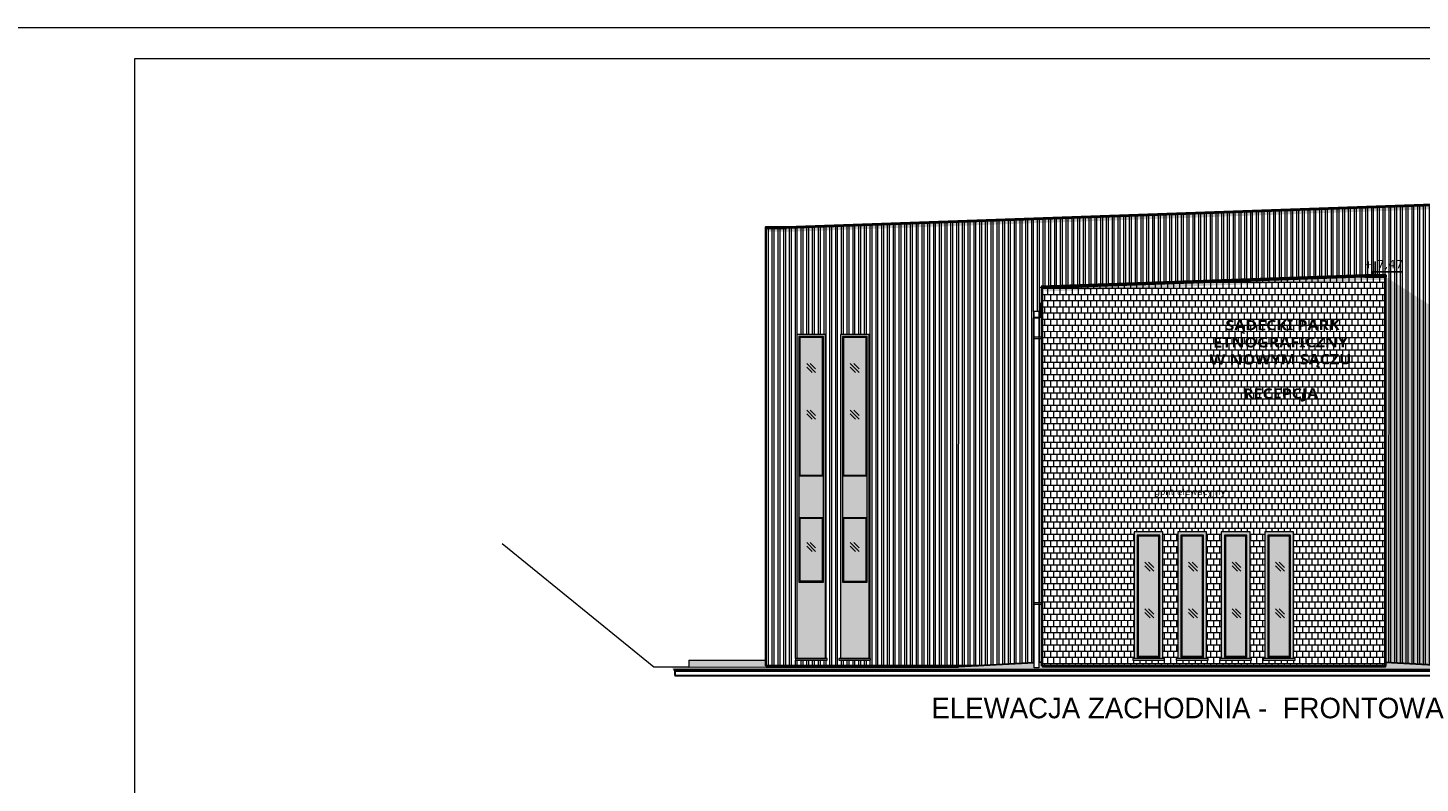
# Model space of a CAD drawing. Extents: x 4615668 to 9294084, y 5331114 to 10688993.
# Tile 15 of 181: x 4650123 to 4652841, y 5332588 to 5334062. Entities that reach past the tile are written whole.
import ezdxf

# ---------------------------------------------------------------- set-up
doc = ezdxf.new("R2010")
doc.units = 0
doc.header["$MEASUREMENT"] = 0
for name, color, linetype in [('_', 7, 'Continuous'), ('OPIS DO WYGASZENIA', 7, 'Continuous'), ('sciany', 1, 'Continuous'), ('STOLARKA', 4, 'Continuous')]:
    doc.layers.add(name, color=color, linetype=linetype)
for name, color, linetype, lineweight in [('balustrada', 252, 'Continuous', 5), ('hatch', 253, 'Continuous', 0), ('więźba_w', 33, 'Continuous', 5)]:
    doc.layers.add(name, color=color, linetype=linetype, lineweight=lineweight)
doc.styles.add('ARIAL_WYM50', font='arial.ttf', dxfattribs={"height": 15})
doc.styles.add('janusz', font='txt', dxfattribs={"height": 10})
pattern_1 = [(90, (8420.004, 178.085), (-11.25, 3e-15), []), (90, (8423.754, 181.835), (-11.25, 3e-15), [])]

# ---------------------------------------------------------------- blocks, each defined once
blk = doc.blocks.new('Z$W@#40D3745B')
at = {"layer": '_', "lineweight": 25, "ltscale": 4}
for p, q in [((8.1, 28.4), (8.1, 0)), ((8.1, 0), (0, 8.1)), ((0, 8.1), (60.8, 8.1))]:
    blk.add_line(p, q, dxfattribs=at)

msp = doc.modelspace()

# ---------------------------------------------------------------- hatches: boundary and pattern name
at = {"layer": 'hatch', "lineweight": 0, "ltscale": 40}
h = msp.add_hatch(color=252, dxfattribs=at)
h.dxf.hatch_style = 1
h.paths.add_polyline_path([(4653313.707, 5333731.592), (4653313.707, 5333729.592), (4653272.707, 5333729.592), (4651603.702, 5333671.309), (4651562.702, 5333671.309), (4651562.702, 5333673.309), (4651603.703, 5333673.309), (4653272.707, 5333731.592)])
at = {"layer": 'hatch', "lineweight": 0, "ltscale": 40, "transparency": 33554559}
h = msp.add_hatch(color=251, dxfattribs=at)
h.dxf.hatch_style = 1
h.paths.add_polyline_path([(4653313.207, 5333729.592), (4653313.207, 5333722.592), (4653272.707, 5333722.592), (4651603.702, 5333664.309), (4651569.952, 5333664.309), (4651563.207, 5333671.309), (4651603.703, 5333671.309), (4653272.707, 5333729.592)])
at = {"layer": 'hatch', "lineweight": 0, "ltscale": 40}
h = msp.add_hatch(color=252, dxfattribs=at)
h.dxf.hatch_style = 1
h.paths.add_polyline_path([(4652101.19, 5333556.906), (4652101.19, 5333554.908), (4652732.707, 5333576.959), (4652773.707, 5333576.959), (4652773.707, 5333578.959), (4652732.707, 5333578.959)])
at = {"layer": 'hatch', "lineweight": 0, "ltscale": 40, "transparency": 33554559}
h = msp.add_hatch(color=251, dxfattribs=at)
h.dxf.hatch_style = 1
h.paths.add_polyline_path([(4652103.188, 5333554.976), (4652109.79, 5333547.908), (4652732.707, 5333569.959), (4652773.225, 5333569.959), (4652773.225, 5333576.959), (4652732.707, 5333576.959)])
h = msp.add_hatch(color=251, dxfattribs=at)
h.dxf.hatch_style = 1
h.paths.add_polyline_path([(4652773.225, 5333576.959), (4652891.145, 5333500.956), (4652891.095, 5332817.842), (4652773.225, 5332824.139)])
h = msp.add_hatch(color=251, dxfattribs=at)
h.dxf.hatch_style = 1
h.paths.add_polyline_path([(4651680.049, 5333464.251), (4651680.049, 5333454.251), (4651634.207, 5333454.251), (4651634.207, 5332831.605), (4651624.207, 5332831.605), (4651624.212, 5333464.251)])
at = {"layer": 'hatch', "lineweight": 0, "ltscale": 40}
h = msp.add_hatch(color=8, dxfattribs=at)
h.dxf.hatch_style = 1
h.paths.add_polyline_path([(4651680.209, 5333464.238), (4651624.212, 5333464.238), (4651624.207, 5332831.592), (4651680.204, 5332831.592)])
h.paths.add_polyline_path([(4651628.214, 5332980.872), (4651628.216, 5333106.592), (4651628.213, 5333106.592), (4651628.213, 5333187.592), (4651628.22, 5333460.238), (4651676.211, 5333460.238), (4651676.205, 5332980.872)], flags=16)
h.paths.add_polyline_path([(4651630.213, 5332982.872), (4651630.213, 5333104.592), (4651674.203, 5333104.592), (4651674.201, 5332982.872)], flags=0)
h.paths.add_polyline_path([(4651630.213, 5333189.592), (4651630.218, 5333458.238), (4651674.209, 5333458.238), (4651674.204, 5333189.592)], flags=0)
h.paths.add_polyline_path([(4651765.209, 5333464.238), (4651709.209, 5333464.196), (4651709.202, 5332831.55), (4651765.202, 5332831.592)])
h.paths.add_polyline_path([(4651713.214, 5332980.83), (4651713.216, 5333106.55), (4651713.208, 5333106.55), (4651713.208, 5333187.55), (4651713.22, 5333460.195), (4651761.211, 5333460.195), (4651761.205, 5332980.83)], flags=16)
h.paths.add_polyline_path([(4651715.212, 5332982.83), (4651715.212, 5333104.55), (4651759.204, 5333104.55), (4651759.202, 5332982.83)], flags=0)
h.paths.add_polyline_path([(4651715.208, 5333189.55), (4651715.213, 5333458.196), (4651759.204, 5333458.196), (4651759.199, 5333189.55)], flags=0)
h.paths.add_polyline_path([(4651761.199, 5333187.55), (4651713.217, 5333187.55), (4651713.216, 5333106.55), (4651761.199, 5333106.55)], flags=0)
h.paths.add_polyline_path([(4651676.204, 5333187.592), (4651628.217, 5333187.592), (4651628.216, 5333106.592), (4651676.204, 5333106.592)], flags=0)
h = msp.add_hatch(color=8, dxfattribs=at)
h.dxf.hatch_style = 1
h.paths.add_polyline_path([(4651676.204, 5333187.592), (4651628.217, 5333187.592), (4651628.216, 5333106.592), (4651676.204, 5333106.592)])
h.paths.add_polyline_path([(4651761.199, 5333187.55), (4651713.217, 5333187.55), (4651713.216, 5333106.55), (4651761.199, 5333106.55)])
h.paths.add_polyline_path([(4651761.211, 5333460.195), (4651713.22, 5333460.195), (4651713.217, 5333187.55), (4651761.208, 5333187.55)])
h.paths.add_polyline_path([(4651759.199, 5333189.55), (4651715.208, 5333189.55), (4651715.213, 5333458.196), (4651759.204, 5333458.196)], flags=16)
h.paths.add_polyline_path([(4651676.211, 5333460.238), (4651628.22, 5333460.238), (4651628.217, 5333187.592), (4651676.208, 5333187.592)])
h.paths.add_polyline_path([(4651674.204, 5333189.592), (4651630.213, 5333189.592), (4651630.218, 5333458.238), (4651674.209, 5333458.238)], flags=16)
h.paths.add_polyline_path([(4651761.207, 5333106.55), (4651713.216, 5333106.55), (4651713.214, 5332980.83), (4651761.205, 5332980.83)])
h.paths.add_polyline_path([(4651715.212, 5333104.55), (4651759.204, 5333104.55), (4651759.202, 5332982.83), (4651715.212, 5332982.83)], flags=16)
h.paths.add_polyline_path([(4651676.207, 5333106.592), (4651628.216, 5333106.592), (4651628.214, 5332980.872), (4651676.205, 5332980.872)])
h.paths.add_polyline_path([(4651674.203, 5333104.592), (4651674.201, 5332982.872), (4651630.213, 5332982.872), (4651630.213, 5333104.592)], flags=16)
at = {"layer": 'hatch', "lineweight": 0, "ltscale": 40, "transparency": 33554559}
h = msp.add_hatch(color=251, dxfattribs=at)
h.dxf.hatch_style = 1
h.paths.add_polyline_path([(4651765.046, 5333464.196), (4651765.046, 5333454.196), (4651719.204, 5333454.196), (4651719.204, 5332831.55), (4651709.204, 5332831.55), (4651709.209, 5333464.196)])
h = msp.add_hatch(color=251, dxfattribs=at)
h.dxf.hatch_style = 1
h.paths.add_polyline_path([(4652338.544, 5333078.594), (4652338.544, 5333068.594), (4652292.702, 5333068.594), (4652292.702, 5332831.35), (4652282.702, 5332831.35), (4652282.707, 5333078.594)])
at = {"layer": 'hatch', "lineweight": 0, "ltscale": 40}
h = msp.add_hatch(color=8, dxfattribs=at)
h.dxf.hatch_style = 1
h.paths.add_polyline_path([(4652282.707, 5332831.35), (4652338.71, 5332831.35), (4652338.71, 5333078.592), (4652282.707, 5333078.592)])
h.paths.add_polyline_path([(4652290.707, 5332836.35), (4652330.71, 5332836.35), (4652330.71, 5333070.592), (4652290.707, 5333070.592)], flags=16)
at = {"layer": 'hatch', "lineweight": 0, "ltscale": 40, "transparency": 33554559}
h = msp.add_hatch(color=251, dxfattribs=at)
h.dxf.hatch_style = 1
h.paths.add_polyline_path([(4652423.544, 5333078.594), (4652423.544, 5333068.594), (4652377.702, 5333068.594), (4652377.702, 5332831.35), (4652367.702, 5332831.35), (4652367.707, 5333078.594)])
at = {"layer": 'hatch', "lineweight": 0, "ltscale": 40}
h = msp.add_hatch(color=8, dxfattribs=at)
h.dxf.hatch_style = 1
h.paths.add_polyline_path([(4652367.707, 5332831.35), (4652423.71, 5332831.35), (4652423.71, 5333078.592), (4652367.707, 5333078.592)])
h.paths.add_polyline_path([(4652375.707, 5332836.35), (4652415.71, 5332836.35), (4652415.71, 5333070.592), (4652375.707, 5333070.592)], flags=16)
at = {"layer": 'hatch', "lineweight": 0, "ltscale": 40, "transparency": 33554559}
h = msp.add_hatch(color=251, dxfattribs=at)
h.dxf.hatch_style = 1
h.paths.add_polyline_path([(4652508.544, 5333078.594), (4652508.544, 5333068.594), (4652462.702, 5333068.594), (4652462.702, 5332831.35), (4652452.702, 5332831.35), (4652452.707, 5333078.594)])
at = {"layer": 'hatch', "lineweight": 0, "ltscale": 40}
h = msp.add_hatch(color=8, dxfattribs=at)
h.dxf.hatch_style = 1
h.paths.add_polyline_path([(4652452.707, 5332831.35), (4652508.71, 5332831.35), (4652508.71, 5333078.592), (4652452.707, 5333078.592)])
h.paths.add_polyline_path([(4652460.707, 5332836.35), (4652500.71, 5332836.35), (4652500.71, 5333070.592), (4652460.707, 5333070.592)], flags=16)
at = {"layer": 'hatch', "lineweight": 0, "ltscale": 40, "transparency": 33554559}
h = msp.add_hatch(color=251, dxfattribs=at)
h.dxf.hatch_style = 1
h.paths.add_polyline_path([(4652593.541, 5333078.594), (4652593.541, 5333068.594), (4652547.699, 5333068.594), (4652547.699, 5332831.35), (4652537.699, 5332831.35), (4652537.704, 5333078.594)])
at = {"layer": 'hatch', "lineweight": 0, "ltscale": 40}
h = msp.add_hatch(color=8, dxfattribs=at)
h.dxf.hatch_style = 1
h.paths.add_polyline_path([(4652537.704, 5332831.35), (4652593.707, 5332831.35), (4652593.707, 5333078.592), (4652537.704, 5333078.592)])
h.paths.add_polyline_path([(4652545.704, 5332836.35), (4652585.707, 5332836.35), (4652585.707, 5333070.592), (4652545.704, 5333070.592)], flags=16)
h = msp.add_hatch(color=252, dxfattribs=at)
h.dxf.hatch_style = 1
h.paths.add_polyline_path([(4652103.19, 5332824.261), (4652097.009, 5332823.93), (4652097.009, 5332813.141), (4652087.409, 5332813.141), (4652087.409, 5332823.416), (4651939.839, 5332815.514), (4651564.207, 5332815.514), (4651380.786, 5332814.592), (4651380.786, 5332810.357), (4653617.162, 5332810.357), (4653316.162, 5332815.514), (4653312.207, 5332815.514), (4652934.576, 5332815.514), (4652773.225, 5332824.154), (4652773.225, 5332817.589), (4652772.225, 5332817.589), (4652772.225, 5332815.514), (4652104.19, 5332815.514), (4652104.19, 5332817.589), (4652103.19, 5332817.589)])
h = msp.add_hatch(color=252, dxfattribs=at)
h.dxf.hatch_style = 1
h.paths.add_polyline_path([(4651563.207, 5332828.592), (4651413.207, 5332828.592), (4651413.207, 5332814.592), (4651564.207, 5332815.514), (4651564.207, 5332817.589), (4651563.207, 5332817.589)])
h.paths.add_polyline_path([(4651978.582, 5332817.589), (4651564.207, 5332817.589), (4651564.207, 5332815.514), (4651564.207, 5332815.514), (4651939.839, 5332815.514)])
h = msp.add_hatch(color=8, dxfattribs=at)
h.dxf.hatch_style = 1
h.paths.add_polyline_path([(4653012.619, 5332828.634), (4653074.622, 5332828.634), (4653074.622, 5332831.634), (4653012.619, 5332831.634)])
h.paths.add_polyline_path([(4653182.457, 5332828.592), (4653244.46, 5332828.592), (4653244.46, 5332831.592), (4653182.457, 5332831.592)])
h.paths.add_polyline_path([(4653097.621, 5332828.592), (4653159.624, 5332828.592), (4653159.624, 5332831.592), (4653097.621, 5332831.592)])
h.paths.add_polyline_path([(4652927.621, 5332828.592), (4652989.624, 5332828.592), (4652989.624, 5332831.592), (4652927.621, 5332831.592)])
h.paths.add_polyline_path([(4651621.207, 5332828.592), (4651683.21, 5332828.592), (4651683.21, 5332831.592), (4651621.207, 5332831.592)])
h.paths.add_polyline_path([(4651706.205, 5332828.592), (4651768.208, 5332828.592), (4651768.208, 5332831.592), (4651706.205, 5332831.592)])
h = msp.add_hatch(color=8, dxfattribs=at)
h.dxf.hatch_style = 1
h.paths.add_polyline_path([(4652279.707, 5332828.35), (4652341.71, 5332828.35), (4652341.71, 5332831.35), (4652279.707, 5332831.35)])
h = msp.add_hatch(color=8, dxfattribs=at)
h.dxf.hatch_style = 1
h.paths.add_polyline_path([(4652364.707, 5332828.35), (4652426.71, 5332828.35), (4652426.71, 5332831.35), (4652364.707, 5332831.35)])
h = msp.add_hatch(color=8, dxfattribs=at)
h.dxf.hatch_style = 1
h.paths.add_polyline_path([(4652449.707, 5332828.35), (4652511.71, 5332828.35), (4652511.71, 5332831.35), (4652449.707, 5332831.35)])
h = msp.add_hatch(color=8, dxfattribs=at)
h.dxf.hatch_style = 1
h.paths.add_polyline_path([(4652534.704, 5332828.35), (4652596.707, 5332828.35), (4652596.707, 5332831.35), (4652534.704, 5332831.35)])
h = msp.add_hatch(color=252, dxfattribs=at)
h.dxf.hatch_style = 1
h.paths.add_polyline_path([(4652104.19, 5332817.589), (4652772.225, 5332817.589), (4652772.225, 5332815.514), (4652104.19, 5332815.514)])
at = {"layer": 'STOLARKA', "lineweight": 0, "ltscale": 40, "true_color": 0xbdffff, "transparency": 33554534}
h = msp.add_hatch(color=131, dxfattribs=at)
h.dxf.hatch_style = 1
h.set_gradient(color1=(132, 132, 132), name='CURVED')
h.paths.add_polyline_path([(4651674.209, 5333458.238), (4651630.218, 5333458.238), (4651630.213, 5333189.592), (4651674.204, 5333189.592)])
h.paths.add_polyline_path([(4651759.204, 5333458.196), (4651715.213, 5333458.196), (4651715.208, 5333189.55), (4651759.199, 5333189.55)])
h.paths.add_polyline_path([(4651759.204, 5333104.55), (4651715.212, 5333104.55), (4651715.212, 5332982.83), (4651759.202, 5332982.83)])
h.paths.add_polyline_path([(4651674.203, 5333104.592), (4651630.213, 5333104.592), (4651630.213, 5332982.872), (4651674.201, 5332982.872)])
h = msp.add_hatch(color=131, dxfattribs=at)
h.dxf.hatch_style = 1
h.set_gradient(color1=(132, 132, 132), name='CURVED')
h.paths.add_polyline_path([(4652290.707, 5332836.35), (4652330.71, 5332836.35), (4652330.71, 5333070.592), (4652290.707, 5333070.592)])
h.paths.add_polyline_path([(4652375.707, 5332836.35), (4652415.71, 5332836.35), (4652415.71, 5333070.592), (4652375.707, 5333070.592)])
h.paths.add_polyline_path([(4652460.707, 5332836.35), (4652500.71, 5332836.35), (4652500.71, 5333070.592), (4652460.707, 5333070.592)])
h.paths.add_polyline_path([(4652545.704, 5332836.35), (4652585.707, 5332836.35), (4652585.707, 5333070.592), (4652545.704, 5333070.592)])
at = {"layer": 'więźba_w', "lineweight": 0, "ltscale": 40}
h = msp.add_hatch(dxfattribs=at)
h.set_pattern_fill('ANSI32', color=256, scale=30, angle=45)
h.set_pattern_definition(pattern_1)
h.paths.add_polyline_path([(4653313.207, 5333729.592), (4653272.707, 5333729.592), (4651603.702, 5333671.309), (4651563.207, 5333671.309), (4651563.207, 5332817.589), (4651978.582, 5332817.589), (4652087.409, 5332823.416), (4652087.409, 5332937.15), (4652086.609, 5332937.15), (4652086.609, 5332940.826), (4652087.35, 5333455.377), (4652086.609, 5333455.377), (4652086.609, 5333459.054), (4652087.409, 5333496.645), (4652086.209, 5333496.645), (4652086.209, 5333508.645), (4652097.409, 5333508.645), (4652100.209, 5333525.863), (4652103.19, 5333525.967), (4652103.19, 5333554.976), (4652101.19, 5333554.906), (4652101.19, 5333556.906), (4652732.707, 5333578.959), (4652773.707, 5333578.959), (4652773.707, 5333576.959), (4652773.23, 5332824.154), (4652895.833, 5332817.589), (4653313.207, 5332817.589)])
h.paths.add_polyline_path([(4651765.209, 5333464.238), (4651765.202, 5332831.592), (4651768.208, 5332831.592), (4651768.208, 5332828.592), (4651706.205, 5332828.592), (4651706.205, 5332831.592), (4651709.202, 5332831.592), (4651709.209, 5333464.196)], flags=16)
h.paths.add_polyline_path([(4651761.211, 5333460.195), (4651761.205, 5332980.83), (4651713.214, 5332980.83), (4651713.216, 5333106.55), (4651713.208, 5333106.55), (4651713.208, 5333189.55), (4651713.217, 5333189.55), (4651713.22, 5333460.195)], flags=0)
h.paths.add_polyline_path([(4651680.209, 5333464.238), (4651680.204, 5332831.592), (4651683.21, 5332831.592), (4651683.21, 5332828.592), (4651621.207, 5332828.592), (4651621.207, 5332831.592), (4651624.207, 5332831.592), (4651624.212, 5333464.238)], flags=16)
h.paths.add_polyline_path([(4651676.211, 5333460.238), (4651676.205, 5332980.872), (4651628.214, 5332980.872), (4651628.216, 5333106.592), (4651628.213, 5333106.592), (4651628.213, 5333189.592), (4651628.217, 5333189.592), (4651628.22, 5333460.238)], flags=0)
h.paths.add_polyline_path([(4651759.204, 5333104.55), (4651759.202, 5332982.83), (4651715.212, 5332982.83), (4651715.212, 5333104.55)], flags=0)
h.paths.add_polyline_path([(4651674.201, 5332982.872), (4651630.213, 5332982.872), (4651630.213, 5333104.592), (4651674.203, 5333104.592)], flags=0)
h.paths.add_polyline_path([(4652930.626, 5333464.238), (4652986.623, 5333464.238), (4652986.618, 5332831.592), (4652989.624, 5332831.592), (4652989.624, 5332828.592), (4652927.621, 5332828.592), (4652927.621, 5332831.592), (4652930.621, 5332831.592)], flags=16)
h.paths.add_polyline_path([(4652934.632, 5333460.238), (4652982.623, 5333460.238), (4652982.618, 5332834.592), (4652934.627, 5332834.592), (4652934.629, 5333106.592), (4652934.627, 5333106.592), (4652934.627, 5333189.592), (4652934.63, 5333189.592)], flags=0)
h.paths.add_polyline_path([(4653015.623, 5333464.238), (4653071.623, 5333464.279), (4653071.616, 5332831.634), (4653074.622, 5332831.634), (4653074.622, 5332828.634), (4653012.619, 5332828.634), (4653012.619, 5332831.634), (4653015.616, 5332831.634)], flags=16)
h.paths.add_polyline_path([(4653019.629, 5333460.238), (4653067.623, 5333460.279), (4653067.618, 5332834.634), (4653019.624, 5332834.592), (4653019.626, 5333106.592), (4653019.622, 5333106.592), (4653019.622, 5333189.592), (4653019.627, 5333189.592)], flags=0)
h.paths.add_polyline_path([(4652936.627, 5333104.592), (4652980.618, 5333104.592), (4652980.618, 5332836.592), (4652936.627, 5332836.592)], flags=0)
h.paths.add_polyline_path([(4653100.623, 5333464.238), (4653156.623, 5333464.238), (4653156.618, 5332831.592), (4653159.624, 5332831.592), (4653159.624, 5332828.592), (4653097.621, 5332828.592), (4653097.621, 5332831.592), (4653100.618, 5332831.592)], flags=16)
h.paths.add_polyline_path([(4653104.629, 5333460.238), (4653152.623, 5333460.238), (4653152.618, 5332834.592), (4653104.624, 5332834.592), (4653104.626, 5333106.592), (4653104.624, 5333106.592), (4653104.624, 5333189.592), (4653104.627, 5333189.592)], flags=0)
h.paths.add_polyline_path([(4653106.629, 5333458.238), (4653150.62, 5333458.238), (4653150.615, 5333187.592), (4653152.615, 5333187.592), (4653152.615, 5333104.592), (4653150.615, 5333104.592), (4653150.615, 5332836.592), (4653106.624, 5332836.592), (4653106.624, 5333106.592), (4653104.624, 5333106.592), (4653104.624, 5333189.592), (4653106.624, 5333189.592)], flags=0)
h.paths.add_polyline_path([(4653021.622, 5333104.592), (4653065.613, 5333104.592), (4653065.613, 5332836.592), (4653021.622, 5332836.592)], flags=0)
h.paths.add_polyline_path([(4653185.623, 5333464.238), (4653241.46, 5333464.238), (4653241.454, 5332831.592), (4653244.46, 5332831.592), (4653244.46, 5332828.592), (4653182.457, 5332828.592), (4653182.457, 5332831.592), (4653185.618, 5332831.592)], flags=16)
h.paths.add_polyline_path([(4653189.629, 5333460.238), (4653237.46, 5333460.238), (4653237.454, 5332834.592), (4653189.624, 5332834.592), (4653189.626, 5333106.592), (4653189.624, 5333106.592), (4653189.624, 5333189.592), (4653189.627, 5333189.592)], flags=0)
h.paths.add_polyline_path([(4653106.624, 5333104.592), (4653150.615, 5333104.592), (4653150.615, 5332836.592), (4653106.624, 5332836.592)], flags=0)
h.paths.add_polyline_path([(4653191.624, 5333104.592), (4653235.615, 5333104.592), (4653235.615, 5332836.592), (4653191.624, 5332836.592)], flags=0)
at = {"layer": 'więźba_w', "lineweight": 0, "ltscale": 40, "transparency": 33554687}
h = msp.add_hatch(dxfattribs=at)
h.set_pattern_fill('AR-B88', color=256, scale=1.5)
h.set_pattern_definition([(0, (8420.004, 178.085), (0, 12), []), (90, (8420.004, 178.085), (-6, 12), [12, -12])])
h.paths.add_polyline_path([(4652773.225, 5333576.959), (4652732.707, 5333576.959), (4652103.19, 5333554.976), (4652103.19, 5333525.967), (4652103.207, 5333525.967), (4652103.209, 5333496.645), (4652103.19, 5332817.589), (4652773.225, 5332817.589)])
h.paths.add_polyline_path([(4652508.71, 5333078.592), (4652508.71, 5332831.35), (4652511.71, 5332831.35), (4652511.71, 5332828.35), (4652449.707, 5332828.35), (4652449.707, 5332831.35), (4652452.707, 5332831.35), (4652452.707, 5333078.592)], flags=16)
h.paths.add_polyline_path([(4652537.704, 5333078.592), (4652593.707, 5333078.592), (4652593.707, 5332831.35), (4652596.707, 5332831.35), (4652596.707, 5332828.35), (4652534.704, 5332828.35), (4652534.704, 5332831.35), (4652537.704, 5332831.35)], flags=16)
h.paths.add_polyline_path([(4652502.71, 5333072.592), (4652502.71, 5332834.35), (4652458.707, 5332834.35), (4652458.707, 5333072.592)], flags=0)
h.paths.add_polyline_path([(4652423.71, 5333078.592), (4652423.71, 5332831.35), (4652426.71, 5332831.35), (4652426.71, 5332828.35), (4652364.707, 5332828.35), (4652364.707, 5332831.35), (4652367.707, 5332831.35), (4652367.707, 5333078.592)], flags=16)
h.paths.add_polyline_path([(4652500.71, 5333070.592), (4652500.71, 5332836.35), (4652460.707, 5332836.35), (4652460.707, 5333070.592)], flags=0)
h.paths.add_polyline_path([(4652543.704, 5333072.592), (4652587.707, 5333072.592), (4652587.707, 5332834.35), (4652543.704, 5332834.35)], flags=0)
h.paths.add_polyline_path([(4652545.704, 5333070.592), (4652585.707, 5333070.592), (4652585.707, 5332836.35), (4652545.704, 5332836.35)], flags=0)
h.paths.add_polyline_path([(4652417.71, 5333072.592), (4652417.71, 5332834.35), (4652373.707, 5332834.35), (4652373.707, 5333072.592)], flags=0)
h.paths.add_polyline_path([(4652415.71, 5333070.592), (4652415.71, 5332836.35), (4652375.707, 5332836.35), (4652375.707, 5333070.592)], flags=0)
h.paths.add_polyline_path([(4652338.71, 5333078.592), (4652338.71, 5332831.35), (4652341.71, 5332831.35), (4652341.71, 5332828.35), (4652279.707, 5332828.35), (4652279.707, 5332831.35), (4652282.707, 5332831.35), (4652282.707, 5333078.592)], flags=16)
h.paths.add_polyline_path([(4652332.71, 5333072.592), (4652332.71, 5332834.35), (4652288.707, 5332834.35), (4652288.707, 5333072.592)], flags=0)
h.paths.add_polyline_path([(4652330.71, 5333070.592), (4652330.71, 5332836.35), (4652290.707, 5332836.35), (4652290.707, 5333070.592)], flags=0)
at = {"layer": 'więźba_w', "lineweight": 0, "ltscale": 40}
h = msp.add_hatch(dxfattribs=at)
h.set_pattern_fill('ANSI32', color=256, scale=30, angle=45)
h.set_pattern_definition(pattern_1)
h.paths.add_polyline_path([(4652097.009, 5333459.054), (4652103.19, 5333459.054), (4652103.19, 5333496.645), (4652100.209, 5333496.645), (4652100.209, 5333525.863), (4652097.409, 5333508.645), (4652098.209, 5333508.645), (4652098.209, 5333496.645), (4652097.009, 5333496.645)])
h.paths.add_polyline_path([(4652097.009, 5332940.826), (4652103.19, 5332940.826), (4652103.19, 5333455.377), (4652097.009, 5333455.377)])
h.paths.add_polyline_path([(4652097.009, 5332823.93), (4652103.19, 5332824.261), (4652103.19, 5332937.15), (4652097.009, 5332937.15)])

# ---------------------------------------------------------------- linework, layer by layer
at = {"lineweight": 30, "ltscale": 40}
for p, q in [((4653272.707, 5333731.592), (4651603.703, 5333673.309)), ((4653272.707, 5333729.592), (4651603.703, 5333671.309)), ((4651562.702, 5333671.309), (4651603.702, 5333671.309)), ((4651563.207, 5333671.309), (4651563.207, 5332817.589)), ((4652087.409, 5332823.416), (4651939.839, 5332815.514)), ((4652103.19, 5332824.261), (4652097.009, 5332823.93)), ((4652773.225, 5332824.154), (4652934.576, 5332815.514)), ((4651383.297, 5332810.357), (4653888.852, 5332810.357)), ((4651978.582, 5332817.589), (4651563.207, 5332817.589))]:
    msp.add_line(p, q, dxfattribs=at)
at = {"lineweight": 40, "ltscale": 40}
for p, q in [((4652732.707, 5333578.959), (4652101.19, 5333556.906)), ((4652732.707, 5333576.959), (4652101.19, 5333554.906)), ((4652101.19, 5333554.906), (4652101.19, 5333556.906)), ((4652103.19, 5332901.563), (4652103.19, 5333554.976)), ((4652103.19, 5332817.589), (4652103.19, 5333554.976)), ((4652773.225, 5332817.589), (4652773.225, 5333576.959)), ((4652103.19, 5332817.589), (4652773.225, 5332817.589))]:
    msp.add_line(p, q, dxfattribs=at)
at = {"lineweight": 0, "ltscale": 40}
for p, q in [((4652103.207, 5333503.592), (4652103.207, 5333168.592)), ((4651643.496, 5333407.216), (4651660.82, 5333389.891)), ((4651643.496, 5333400.286), (4651653.89, 5333389.891)), ((4651650.425, 5333407.216), (4651660.82, 5333396.821)), ((4651728.307, 5333407.216), (4651745.631, 5333389.891)), ((4651728.307, 5333400.286), (4651738.702, 5333389.891)), ((4651735.237, 5333407.216), (4651745.631, 5333396.821)), ((4651643.496, 5333316.179), (4651660.82, 5333298.855)), ((4651643.496, 5333309.249), (4651653.89, 5333298.855)), ((4651650.425, 5333316.179), (4651660.82, 5333305.785)), ((4651728.307, 5333316.179), (4651745.631, 5333298.855)), ((4651728.307, 5333309.249), (4651738.702, 5333298.855)), ((4651735.237, 5333316.179), (4651745.631, 5333305.785)), ((4651344.894, 5332814.592), (4651049.207, 5333055.596)), ((4651643.496, 5333057.982), (4651660.82, 5333040.657)), ((4651643.496, 5333051.052), (4651653.89, 5333040.657)), ((4651650.425, 5333057.982), (4651660.82, 5333047.587)), ((4651728.307, 5333057.982), (4651745.631, 5333040.657)), ((4651728.307, 5333051.052), (4651738.702, 5333040.657)), ((4651735.237, 5333057.982), (4651745.631, 5333047.587)), ((4652303.692, 5333019.612), (4652321.016, 5333002.288)), ((4652303.692, 5333012.682), (4652314.086, 5333002.288)), ((4652310.621, 5333019.612), (4652321.016, 5333009.217)), ((4652388.686, 5333019.653), (4652406.011, 5333002.329)), ((4652388.686, 5333012.724), (4652399.081, 5333002.329)), ((4652395.616, 5333019.653), (4652406.011, 5333009.259)), ((4652473.692, 5333019.612), (4652491.016, 5333002.288)), ((4652473.692, 5333012.682), (4652484.086, 5333002.288)), ((4652480.621, 5333019.612), (4652491.016, 5333009.217)), ((4652558.528, 5333019.612), (4652575.852, 5333002.288)), ((4652558.528, 5333012.682), (4652568.922, 5333002.288)), ((4652565.458, 5333019.612), (4652575.852, 5333009.217)), ((4652303.692, 5332928.575), (4652321.016, 5332911.251)), ((4652310.621, 5332928.575), (4652321.016, 5332918.181)), ((4652388.686, 5332928.617), (4652406.011, 5332911.293)), ((4652395.616, 5332928.617), (4652406.011, 5332918.222)), ((4652473.692, 5332928.575), (4652491.016, 5332911.251)), ((4652480.621, 5332928.575), (4652491.016, 5332918.181)), ((4652558.528, 5332928.575), (4652575.852, 5332911.251)), ((4652565.458, 5332928.575), (4652575.852, 5332918.181)), ((4652303.692, 5332921.646), (4652314.086, 5332911.251)), ((4652388.686, 5332921.687), (4652399.081, 5332911.293)), ((4652473.692, 5332921.646), (4652484.086, 5332911.251)), ((4652558.528, 5332921.646), (4652568.922, 5332911.251)), ((4651413.207, 5332828.592), (4651413.207, 5332814.592)), ((4651413.207, 5332828.592), (4651563.207, 5332828.592)), ((4651413.207, 5332814.592), (4651344.894, 5332814.592)), ((4651413.207, 5332814.592), (4651564.207, 5332815.514))]:
    msp.add_line(p, q, dxfattribs=at)
at = {"lineweight": 30, "ltscale": 40}
for points in [[(4651603.703, 5333671.309), (4651603.703, 5333673.309), (4651562.703, 5333673.309), (4651562.703, 5333671.309)], [(4651564.207, 5332817.589), (4651564.207, 5332815.514)], [(4651564.207, 5332815.514), (4651939.839, 5332815.514)]]:
    msp.add_lwpolyline(points, dxfattribs=at)
at = {"lineweight": 40, "ltscale": 40}
msp.add_lwpolyline([(4652732.707, 5333576.959), (4652773.707, 5333576.959), (4652773.707, 5333578.959), (4652732.707, 5333578.959)], close=True, dxfattribs=at)
at = {"lineweight": 0, "ltscale": 40}
for points in [[(4651624.207, 5332831.592), (4651680.204, 5332831.592), (4651680.209, 5333464.238), (4651624.212, 5333464.238)], [(4651628.214, 5332980.872), (4651676.205, 5332980.872), (4651676.211, 5333460.238), (4651628.22, 5333460.238)], [(4651709.202, 5332831.55), (4651765.202, 5332831.592), (4651765.209, 5333464.238), (4651709.209, 5333464.196)], [(4651713.214, 5332980.83), (4651761.205, 5332980.83), (4651761.211, 5333460.195), (4651713.22, 5333460.195)], [(4651628.213, 5333106.592), (4651676.204, 5333106.592), (4651676.204, 5333187.592), (4651628.213, 5333187.592)], [(4651713.208, 5333106.55), (4651761.199, 5333106.55), (4651761.199, 5333187.55), (4651713.208, 5333187.55)], [(4651621.207, 5332828.592), (4651683.21, 5332828.592), (4651683.21, 5332831.592), (4651621.207, 5332831.592)], [(4651706.205, 5332828.592), (4651768.208, 5332828.592), (4651768.208, 5332831.592), (4651706.205, 5332831.592)], [(4652279.707, 5332828.35), (4652341.71, 5332828.35), (4652341.71, 5332831.35), (4652279.707, 5332831.35)], [(4652364.707, 5332828.35), (4652426.71, 5332828.35), (4652426.71, 5332831.35), (4652364.707, 5332831.35)], [(4652449.707, 5332828.35), (4652511.71, 5332828.35), (4652511.71, 5332831.35), (4652449.707, 5332831.35)], [(4652534.704, 5332828.35), (4652596.707, 5332828.35), (4652596.707, 5332831.35), (4652534.704, 5332831.35)]]:
    msp.add_lwpolyline(points, close=True, dxfattribs=at)
at = {"color": 253, "lineweight": 0, "ltscale": 40}
for points in [[(4651674.204, 5333189.592), (4651674.209, 5333458.238), (4651630.218, 5333458.238), (4651630.213, 5333189.592)], [(4651759.199, 5333189.55), (4651759.204, 5333458.196), (4651715.213, 5333458.196), (4651715.208, 5333189.55)], [(4652290.707, 5332836.35), (4652330.71, 5332836.35), (4652330.71, 5333070.592), (4652290.707, 5333070.592)], [(4652375.707, 5332836.35), (4652415.71, 5332836.35), (4652415.71, 5333070.592), (4652375.707, 5333070.592)], [(4652460.707, 5332836.35), (4652500.71, 5332836.35), (4652500.71, 5333070.592), (4652460.707, 5333070.592)], [(4652545.704, 5332836.35), (4652585.707, 5332836.35), (4652585.707, 5333070.592), (4652545.704, 5333070.592)]]:
    msp.add_lwpolyline(points, close=True, dxfattribs=at)
for points in [[(4651630.21, 5332982.872), (4651674.201, 5332982.872), (4651674.203, 5333104.592)], [(4651674.204, 5333104.592), (4651630.213, 5333104.592), (4651630.213, 5332982.872)], [(4651715.211, 5332982.83), (4651759.202, 5332982.83), (4651759.204, 5333104.55)], [(4651759.204, 5333104.55), (4651715.212, 5333104.55), (4651715.212, 5332982.83)]]:
    msp.add_lwpolyline(points, dxfattribs=at)
at = {"lineweight": 0}
for points in [[(4652338.71, 5332831.35), (4652338.71, 5333078.592), (4652282.707, 5333078.592), (4652282.707, 5332831.35)], [(4652423.71, 5332831.35), (4652423.71, 5333078.592), (4652367.707, 5333078.592), (4652367.707, 5332831.35)], [(4652508.71, 5332831.35), (4652508.71, 5333078.592), (4652452.707, 5333078.592), (4652452.707, 5332831.35)], [(4652593.707, 5332831.35), (4652593.707, 5333078.592), (4652537.704, 5333078.592), (4652537.704, 5332831.35)]]:
    msp.add_lwpolyline(points, dxfattribs=at)
for points in [[(4652288.707, 5332834.35), (4652332.71, 5332834.35), (4652332.71, 5333072.592), (4652288.707, 5333072.592)], [(4652373.707, 5332834.35), (4652417.71, 5332834.35), (4652417.71, 5333072.592), (4652373.707, 5333072.592)], [(4652458.707, 5332834.35), (4652502.71, 5332834.35), (4652502.71, 5333072.592), (4652458.707, 5333072.592)], [(4652543.704, 5332834.35), (4652587.707, 5332834.35), (4652587.707, 5333072.592), (4652543.704, 5333072.592)]]:
    msp.add_lwpolyline(points, close=True, dxfattribs=at)
at = {"lineweight": 30, "ltscale": 40}
for points in [[(4651386.299, 5332798.588), (4653883.578, 5332798.588), (4653883.578, 5332806.588), (4651386.299, 5332806.588)], [(4652104.19, 5332817.589), (4652772.225, 5332817.589), (4652772.225, 5332815.514), (4652104.19, 5332815.514)]]:
    msp.add_lwpolyline(points, close=True, dxfattribs=at)
at = {"layer": 'balustrada', "lineweight": 0, "ltscale": 40}
msp.add_line((4652097.409, 5333508.645), (4652100.209, 5333525.863), dxfattribs=at)
for points in [[(4652100.209, 5333525.863), (4652103.207, 5333525.967), (4652103.209, 5333496.645), (4652100.209, 5333496.645)], [(4652086.209, 5333496.645), (4652098.209, 5333496.645), (4652098.209, 5333508.645), (4652086.209, 5333508.645)], [(4652087.009, 5333497.445), (4652097.409, 5333497.445), (4652097.409, 5333508.645), (4652087.009, 5333508.645)], [(4652103.19, 5333455.377), (4652086.609, 5333455.377), (4652086.609, 5333459.054), (4652103.19, 5333459.054)], [(4652103.19, 5332937.15), (4652086.609, 5332937.15), (4652086.609, 5332940.826), (4652103.19, 5332940.826)]]:
    msp.add_lwpolyline(points, close=True, dxfattribs=at)
for points in [[(4652097.009, 5332813.141), (4652087.409, 5332813.141), (4652087.409, 5333496.645)], [(4652097.009, 5332813.141), (4652097.009, 5333496.645)]]:
    msp.add_lwpolyline(points, dxfattribs=at)
at = {"layer": 'hatch', "color": 252}
for points in [[(4650011.719, 5331114.353), (4654211.719, 5331114.353), (4654211.719, 5334062.353), (4650011.719, 5334062.353)], [(4650011.719, 5331114.353), (4654211.719, 5331114.353), (4654211.719, 5334062.353), (4650011.719, 5334062.353)], [(4650331.719, 5334002.353), (4654151.719, 5334002.353), (4654151.719, 5331174.353), (4650331.719, 5331174.353)]]:
    msp.add_lwpolyline(points, close=True, dxfattribs=at)

# ---------------------------------------------------------------- block references
at = {"layer": 'OPIS DO WYGASZENIA', "linetype": 'Continuous'}
msp.add_blockref('Z$W@#40D3745B', (4652745.087, 5333577.959), dxfattribs=at)

# ---------------------------------------------------------------- texts
at = {"layer": 'OPIS DO WYGASZENIA', "lineweight": 25, "ltscale": 4, "char_height": 16, "width": 225.87846, "attachment_point": 1, "rotation": 359.978522, "style": 'janusz'}
for s, insert in [('{\\W1.2;\\fTahoma|b0|i0|c238|p34;+ 7,47 }', (4652730.643, 5333609.26)), ('{\\W1.2;\\fTahoma|b0|i0|c238|p34;\\H0.75x;gont elewacyjny\\H1.333333x; }', (4652322.26, 5333162.84))]:
    msp.add_mtext(s, dxfattribs=dict(at, insert=insert))
at = {"layer": 'OPIS DO WYGASZENIA', "insert": (4652568.38, 5333412.546), "char_height": 20, "width": 777.58363, "attachment_point": 5, "rotation": 0.154448, "style": 'ARIAL_WYM50'}
msp.add_mtext('{\\W1.2;\\f@Microsoft YaHei Light|b1|i0|c238|p34; SĄDECKI PARK\\PETNOGRAFICZNY\\PW NOWYM SĄCZU\\P\\fArial|b1|i0|c238|p34;\\P\\f@Microsoft YaHei Light|b1|i0|c238|p34;RECEPCJA}', dxfattribs=at)
at = {"layer": 'sciany', "color": 251, "ltscale": 40, "insert": (4651886.725, 5332754.971), "char_height": 40, "width": 1134.39556, "attachment_point": 1, "style": 'ARIAL_WYM50'}
msp.add_mtext('\\A1;{\\C0;ELEWACJA ZACHODNIA -  FRONTOWA}', dxfattribs=at)

doc.saveas('drawing.dxf')
